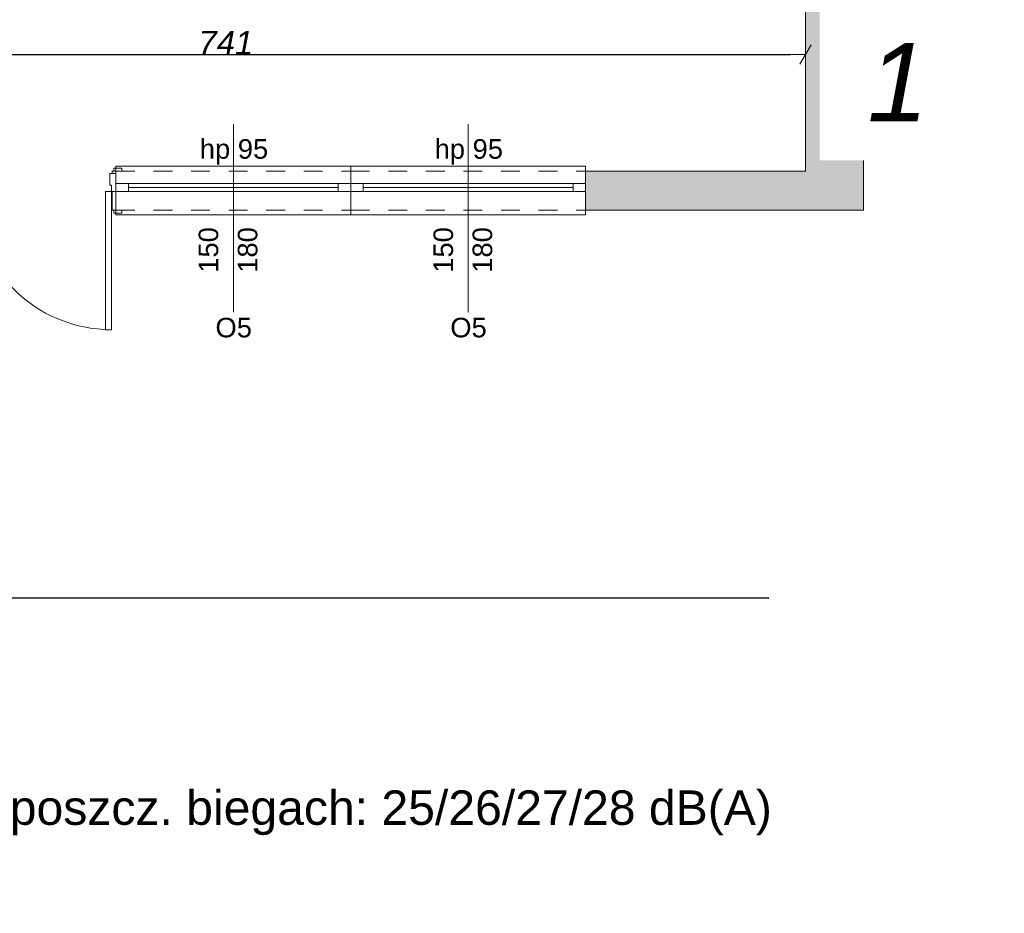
# Model space of a CAD drawing. Header units: millimetres. Extents: x 922208 to 1069538, y -182208 to -99877.
# Tile 44 of 256: x 977896 to 984187, y -182208 to -176498. Entities that reach past the tile are written whole.
import ezdxf
from ezdxf import colors
from ezdxf.entities.mleader import LeaderData, LeaderLine
from ezdxf.math import Vec2, Vec3

# ---------------------------------------------------------------- set-up
doc = ezdxf.new("R2010")
doc.units = ezdxf.units.MM
doc.header["$MEASUREMENT"] = 0
doc.linetypes.add('HIDDEN', pattern=[20, 10, -10])
doc.linetypes.add('Przerywana', pattern=[240, 120, -120])
for name, color, linetype, lineweight in [('IS_KLIM Opis_Średnice', 7, 'Continuous', 9), ('IS_POWRÓT', 5, 'HIDDEN', 30), ('Nowe_220-A Ściany_Nr_pióra__19', 255, 'Continuous', 0), ('Nowe_220-A Ściany_Nr_pióra__23', 7, 'Continuous', 15), ('Nowe_220-A Ściany_Nr_pióra__27', 7, 'Continuous', 25), ('Nowe_220-A Ściany_Nr_pióra__3', 7, 'Continuous', 13), ('Nowe_220-A Ściany_Nr_pióra__7', 7, 'Continuous', 13)]:
    doc.layers.add(name, color=color, linetype=linetype, lineweight=lineweight)
doc.layers.add('IS_KLIM_urządzenia', color=3, linetype='Continuous')
doc.layers.add('Nowe_299-A Wymiary Opisy', color=7, linetype='Continuous')
doc.layers.add('Nowe_220-A Ściany_Nr_pióra__45', color=7, linetype='Continuous', lineweight=15, true_color=0x40a5ff)
doc.layers.add('Nowe_Adnotacja - Teksty_Nr_pióra__86', color=7, linetype='Continuous', lineweight=20, true_color=0x5555ff)
doc.styles.add('STYL_AUTOMATYCZNY_1', font='arial.ttf')
doc.styles.add('STYL_AUTOMATYCZNY_3', font='ariali.ttf')
doc.styles.add('STYL_AUTOMATYCZNY_4', font='times.ttf')
doc.dimstyles.new('STYL_AUTOMATYCZNY__1', dxfattribs={"dimtxt": 150, "dimasz": 95, "dimexe": 0.18, "dimexo": 0.0625, "dimgap": 0, "dimtad": 1, "dimtih": 1, "dimtoh": 1, "dimdec": 0, "dimlfac": 0.1, "dimzin": 0, "dimdsep": 46, "dimtxsty": 'STYL_AUTOMATYCZNY_3', "dimblk": 'ARROWHEAD_2', "dimblk1": 'ARROWHEAD_2', "dimblk2": 'ARROWHEAD_2', "dimcen": 0.09, "dimse1": 1, "dimse2": 1, "dimclrd": 7, "dimclre": 7, "dimclrt": 7, "dimadec": 1, "dimazin": 0, "dimtfac": 1, "dimtdec": 4, "dimtmove": 0, "dimatfit": 3, "dimfxl": 1, "dimtolj": 1, "dimtzin": 0, "dimarcsym": 0})

# ---------------------------------------------------------------- blocks, each defined once
blk = doc.blocks.new('ARROWHEAD_2')
at = {"color": 0, "linetype": 'Continuous', "lineweight": 0}
for p, q in [((0, 0), (-1, 0)), ((-0.378, -0.655), (0.378, 0.655))]:
    blk.add_line(p, q, dxfattribs=at)
blk = doc.blocks.new('*D520')
at = {"layer": 'Defpoints', "color": 0, "linetype": 'Continuous', "lineweight": 30, "transparency": 16777216}
for p in [(982916.6, -117035.3), (975511.6, -117472.2), (982916.6, -117780)]:
    blk.add_point(p, dxfattribs=at)
at = {"layer": 'Nowe_299-A Wymiary Opisy', "color": 7, "linetype": 'Continuous', "lineweight": -2, "transparency": 16777216}
blk.add_line((975606.6, -117035.3), (982821.6, -117035.3), dxfattribs=at)
at = {"layer": 'Nowe_299-A Wymiary Opisy', "color": 7, "linetype": 'Continuous', "lineweight": -2, "transparency": 16777216, "xscale": 95, "yscale": 95, "zscale": 95, "rotation": 180}
blk.add_blockref('ARROWHEAD_2', (975511.6, -117035.3), dxfattribs=at)
at = {"layer": 'Nowe_299-A Wymiary Opisy', "color": 7, "linetype": 'Continuous', "lineweight": -2, "transparency": 16777216, "xscale": 95, "yscale": 95, "zscale": 95}
blk.add_blockref('ARROWHEAD_2', (982916.6, -117035.3), dxfattribs=at)
at = {"layer": 'Nowe_299-A Wymiary Opisy', "color": 7, "linetype": 'Continuous', "lineweight": 5, "transparency": 16777216, "insert": (979213.5, -116959.9), "char_height": 150, "attachment_point": 5, "style": 'STYL_AUTOMATYCZNY_3'}
blk.add_mtext('\\A1;741', dxfattribs=at)
blk = doc.blocks.new('G$CE471A013')
at = {"linetype": 'Continuous'}
blk.add_line((34.96, 24.86), (34.96, 13.78), dxfattribs=at)
blk = doc.blocks.new('parter01')
at = {"layer": 'Nowe_220-A Ściany_Nr_pióra__19', "linetype": 'Continuous', "lineweight": 0}
for points in [[(983286.55073, -117780.02068), (983286.55073, -113250.02068), (982916.55073, -113250.02068), (982916.55073, -117780.02068)], [(982916.55073, -117780.0206), (981511.55073, -117780.02068), (981511.55073, -118030.02068), (982916.55073, -118030.02068)], [(982916.55073, -118030.02068), (983286.55073, -118030.02068), (982916.55073, -117780.02068)], [(982916.55073, -117780.02068), (983286.55073, -118030.02068), (983286.55073, -117780.02068)]]:
    blk.add_hatch(color=255, dxfattribs=at).paths.add_polyline_path(points)
at = {"layer": 'Nowe_220-A Ściany_Nr_pióra__23', "color": 7, "linetype": 'Continuous', "lineweight": 0}
for p, q in [((978471.55073, -117870.02068), (978471.55073, -117795.02068)), ((978471.55073, -117795.02068), (978511.55073, -117795.02068)), ((978511.55073, -117795.02068), (978511.55073, -117910.02068)), ((978483.55073, -117870.02068), (978471.55073, -117870.02068)), ((978483.55073, -117910.02068), (978483.55073, -117870.02068)), ((978511.55073, -117860.02068), (978591.55073, -117860.02068)), ((978591.55073, -117860.02068), (978591.55073, -117910.02068)), ((979931.55073, -117910.02068), (979931.55073, -117860.02068)), ((979931.55073, -117860.02068), (980011.55073, -117860.02068)), ((980011.55073, -117860.02068), (980091.55073, -117860.02068)), ((980091.55073, -117860.02068), (980091.55073, -117910.02068)), ((981431.55073, -117910.02068), (981431.55073, -117860.02068)), ((981431.55073, -117860.02068), (981511.55073, -117860.02068)), ((978511.55073, -117910.02068), (978483.55073, -117910.02068)), ((978591.55073, -117910.02068), (978511.55073, -117910.02068)), ((980011.55073, -117910.02068), (979931.55073, -117910.02068)), ((980091.55073, -117910.02068), (980011.55073, -117910.02068)), ((981511.55073, -117910.02068), (981431.55073, -117910.02068))]:
    blk.add_line(p, q, dxfattribs=at)
at = {"layer": 'Nowe_220-A Ściany_Nr_pióra__27', "color": 7, "linetype": 'Continuous', "lineweight": 0}
for p, q in [((978511.55073, -117860.02068), (978511.55073, -117780.02068)), ((978511.55073, -117795.02068), (978511.55073, -117780.02068)), ((978511.55073, -117795.02068), (978511.55073, -117780.02068)), ((978511.55073, -117780.02068), (978548.55073, -117780.02068)), ((978511.55073, -117780.02068), (978548.55073, -117780.02068)), ((978511.55073, -117910.02068), (978511.55073, -117795.02068)), ((978511.55073, -117910.02068), (978511.55073, -117795.02068)), ((980011.55073, -117860.02068), (980011.55073, -117780.02068)), ((980011.55073, -117860.02068), (980011.55073, -117780.02068)), ((981511.55073, -117860.02068), (981511.55073, -117780.02068)), ((981511.55073, -117860.02068), (981511.55073, -117780.02068)), ((978511.55073, -117910.02068), (978511.55073, -117860.02068)), ((978511.55073, -117910.02068), (978511.55073, -117860.02068)), ((980011.55073, -117910.02068), (980011.55073, -117860.02068)), ((980011.55073, -117910.02068), (980011.55073, -117860.02068)), ((980011.55073, -117910.02068), (980011.55073, -117860.02068)), ((980011.55073, -117910.02068), (980011.55073, -117860.02068)), ((981511.55073, -117910.02068), (981511.55073, -117860.02068)), ((981511.55073, -117910.02068), (981511.55073, -117860.02068)), ((981511.55073, -117910.02068), (981511.55073, -117860.02068)), ((978511.55073, -118030.02068), (978511.55073, -117910.02068)), ((978511.55073, -118030.02068), (978511.55073, -117910.02068)), ((978511.55073, -118030.02068), (978511.55073, -117910.02068)), ((978511.55073, -118030.02068), (978511.55073, -117910.02068)), ((980011.55073, -118030.02068), (980011.55073, -117910.02068)), ((980011.55073, -118030.02068), (980011.55073, -117910.02068)), ((981511.55073, -118030.02068), (981511.55073, -117910.02068)), ((981511.55073, -118030.02068), (981511.55073, -117910.02068)), ((978511.55073, -118030.02068), (978548.55073, -118030.02068)), ((978511.55073, -118030.02068), (978548.55073, -118030.02068))]:
    blk.add_line(p, q, dxfattribs=at)
for points in [[(983286.55073, -118030.02068), (983286.55073, -113250.02068)], [(982916.55073, -115500.02068), (982916.55073, -117780.02068)], [(982916.55073, -117780.02068), (981511.55074, -117780.02068)], [(981511.55067, -118030.02068), (982916.55073, -118030.02068)], [(983286.55073, -118030.02068), (982916.55073, -118030.02068)]]:
    blk.add_lwpolyline(points, dxfattribs=at)
at = {"layer": 'Nowe_220-A Ściany_Nr_pióra__3', "color": 7, "linetype": 'Continuous', "lineweight": 0}
for p, q in [((978511.55073, -117780.02068), (978511.55073, -117750.02068)), ((978511.55073, -117750.02068), (980011.55073, -117750.02068)), ((980011.55073, -117750.02068), (980011.55073, -117780.02068)), ((980011.55073, -117780.02068), (980011.55073, -117750.02068)), ((980011.55073, -117750.02068), (981511.55073, -117750.02068)), ((981511.55073, -117750.02068), (981511.55073, -117780.02068)), ((978511.55073, -117780.02068), (978486.55073, -117780.02068)), ((978486.55073, -117780.02068), (978486.55073, -117795.02068)), ((978486.55073, -117795.02068), (978511.55073, -117795.02068)), ((978548.55073, -117761.02068), (978498.55073, -117761.02068)), ((978498.55073, -117761.02068), (978498.55073, -117780.02068)), ((978498.55073, -117780.02068), (978548.55073, -117780.02068)), ((978511.55073, -117795.02068), (978511.55073, -117780.02068)), ((978548.55073, -117780.02068), (978548.55073, -117761.02068)), ((978591.55073, -117860.02068), (979931.55073, -117860.02068)), ((980091.55073, -117860.02068), (981431.55073, -117860.02068)), ((978483.55073, -117910.02068), (978443.55073, -117910.02068)), ((978443.55073, -117910.02068), (978443.55073, -118794.02068)), ((978483.55073, -118794.02068), (978483.55073, -117910.02068)), ((978511.55073, -117910.02068), (978486.55073, -117910.02068)), ((978486.55073, -117910.02068), (978486.55073, -118030.02068)), ((978511.55073, -118030.02068), (978511.55073, -117910.02068)), ((978591.55073, -117885.02068), (979931.55073, -117885.02068)), ((979931.55073, -117910.02068), (978591.55073, -117910.02068)), ((980091.55073, -117885.02068), (981431.55073, -117885.02068)), ((981431.55073, -117910.02068), (980091.55073, -117910.02068)), ((978486.55073, -118030.02068), (978511.55073, -118030.02068)), ((978548.55073, -118030.02068), (978498.55073, -118030.02068)), ((978498.55073, -118030.02068), (978498.55073, -118049.02068)), ((978498.55073, -118049.02068), (978548.55073, -118049.02068)), ((978511.55073, -118030.02068), (978511.55073, -118060.02068)), ((978511.55073, -118060.02068), (980011.55073, -118060.02068)), ((978548.55073, -118049.02068), (978548.55073, -118030.02068)), ((980011.55073, -118060.02068), (980011.55073, -118030.02068)), ((980011.55073, -118030.02068), (980011.55073, -118060.02068)), ((980011.55073, -118060.02068), (981511.55073, -118060.02068)), ((981511.55073, -118060.02068), (981511.55073, -118030.02068)), ((978443.55073, -118794.02068), (978483.55073, -118794.02068))]:
    blk.add_line(p, q, dxfattribs=at)
at = {"layer": 'Nowe_220-A Ściany_Nr_pióra__3', "color": 7, "linetype": 'Przerywana', "lineweight": 0}
for p, q in [((978511.55073, -117780.02068), (980011.55073, -117780.02068)), ((980011.55073, -117780.02068), (981511.55073, -117780.02068)), ((978511.55073, -118030.02068), (980011.55073, -118030.02068)), ((980011.55073, -118030.02068), (981511.55073, -118030.02068))]:
    blk.add_line(p, q, dxfattribs=at)
at = {"layer": 'Nowe_220-A Ściany_Nr_pióra__3', "color": 7, "linetype": 'Continuous', "lineweight": 0}
blk.add_arc((978483.55073, -117910.02068), 884, 180, 270, dxfattribs=at)
at = {"layer": 'Nowe_220-A Ściany_Nr_pióra__45', "color": 161, "linetype": 'Continuous', "lineweight": 0, "true_color": 0x40a5ff}
for p, q in [((979261.55073, -118681.8064), (979261.55073, -117480.02068)), ((980761.55073, -118681.8064), (980761.55073, -117480.02068))]:
    blk.add_line(p, q, dxfattribs=at)
at = {"layer": 'Nowe_220-A Ściany_Nr_pióra__7', "color": 7, "linetype": 'Continuous', "lineweight": 0, "char_height": 125, "attachment_point": 7, "style": 'STYL_AUTOMATYCZNY_1'}
for s, insert in [('\\A1;{\\pql;\\pt0;\\fArial|b0|i0|c238|p0;\\W1.000000;hp 95\\fArial|b0|i0|c238|p0;\\W1.000000;\\A1{\\H.66x;\\S^  ;}\\fArial|b0|i0|c238|p0;\\W1.000000;\\fArial|b0|i0|c238|p0;\\W1.000000;}', (979047.05573, -117739.08834)), ('\\A1;{\\pql;\\pt0;\\fArial|b0|i0|c238|p0;\\W1.000000;hp 95\\fArial|b0|i0|c238|p0;\\W1.000000;\\A1{\\H.66x;\\S^  ;}\\fArial|b0|i0|c238|p0;\\W1.000000;\\fArial|b0|i0|c238|p0;\\W1.000000;}', (980547.05573, -117739.08834)), ('\\A1;{\\pql;\\pt0;\\fArial|b0|i0|c238|p0;\\W1.000000;O5\\fArial|b0|i0|c238|p0;\\W1.000000;\\fArial|b0|i0|c238|p0;\\W1.000000;\\fArial|b0|i0|c238|p0;\\W1.000000;}', (979147.20898, -118844.61289)), ('\\A1;{\\pql;\\pt0;\\fArial|b0|i0|c238|p0;\\W1.000000;O5\\fArial|b0|i0|c238|p0;\\W1.000000;\\fArial|b0|i0|c238|p0;\\W1.000000;\\fArial|b0|i0|c238|p0;\\W1.000000;}', (980647.20898, -118844.61289))]:
    blk.add_mtext(s, dxfattribs=dict(at, insert=insert))
at = {"layer": 'Nowe_220-A Ściany_Nr_pióra__7', "color": 7, "linetype": 'Continuous', "lineweight": 0, "char_height": 125, "attachment_point": 7, "rotation": 90, "style": 'STYL_AUTOMATYCZNY_1'}
for s, insert in [('\\A1;{\\pql;\\pt0;\\fArial|b0|i0|c238|p0;\\W1.000000;150\\fArial|b0|i0|c238|p0;\\W1.000000;\\A1{\\H.66x;\\S^  ;}\\fArial|b0|i0|c238|p0;\\W1.000000;\\fArial|b0|i0|c238|p0;\\W1.000000;}', (979201.14293, -118430.02068)), ('\\A1;{\\pql;\\pt0;\\fArial|b0|i0|c238|p0;\\W1.000000;180\\fArial|b0|i0|c238|p0;\\W1.000000;\\A1{\\H.66x;\\S^  ;}\\fArial|b0|i0|c238|p0;\\W1.000000;\\fArial|b0|i0|c238|p0;\\W1.000000;}', (979451.14293, -118430.02068)), ('\\A1;{\\pql;\\pt0;\\fArial|b0|i0|c238|p0;\\W1.000000;150\\fArial|b0|i0|c238|p0;\\W1.000000;\\A1{\\H.66x;\\S^  ;}\\fArial|b0|i0|c238|p0;\\W1.000000;\\fArial|b0|i0|c238|p0;\\W1.000000;}', (980701.14293, -118430.02068)), ('\\A1;{\\pql;\\pt0;\\fArial|b0|i0|c238|p0;\\W1.000000;180\\fArial|b0|i0|c238|p0;\\W1.000000;\\A1{\\H.66x;\\S^  ;}\\fArial|b0|i0|c238|p0;\\W1.000000;\\fArial|b0|i0|c238|p0;\\W1.000000;}', (980951.14293, -118430.02068))]:
    blk.add_mtext(s, dxfattribs=dict(at, insert=insert))
at = {"layer": 'Nowe_299-A Wymiary Opisy', "color": 7, "linetype": 'Continuous', "lineweight": 0}
dim = blk.add_linear_dim(base=(982916.5507307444, -117035.2518376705), p1=(975511.5507307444, -117472.1971089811), p2=(982916.5507307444, -117780.0206845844), dimstyle='STYL_AUTOMATYCZNY__1', dxfattribs=at)
dim.commit()
dim.dimension.update_dxf_attribs({"geometry": '*D520', "text_midpoint": (979213.5427148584, -117035.2518376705), "dimtype": 128})

msp = doc.modelspace()

# ---------------------------------------------------------------- block references
at = {"layer": 'IS_POWRÓT', "color": 27, "linetype": 'ByBlock', "lineweight": 30}
msp.add_blockref('parter01', (0, -59685.2), dxfattribs=at)

# ---------------------------------------------------------------- leaders
at = {"layer": 'IS_KLIM Opis_Średnice', "ltscale": 30}
ml = msp.add_multileader_mtext('Standard', dxfattribs=at)
ml.set_content('{\\fArial|b0|i0|c238|p0;\\C7;Typ: Jednostka wewnętrzna \\P\\P\\pi0,l2.25,a0.5,sm1,q*;\\H0.916667x;\\C256;- moc chłodnicza z tabelą poniżej (płynna regulacja),\\P- spręż 0-90Pa, fabryczna nastawa 25Pa,\\P- min. cztery biegi, maksymalne ciśnienie akustyczne na \\A1;poszcz. biegach: 25/26/27/28 dB(A)\\P\\pi2.25,l0;- zasilanie z agregatu, sterownik przewodowy.', color=256)
ml.set_leader_properties()
ml.build(insert=Vec2(0, 0))
ml.multileader.update_dxf_attribs({"text_left_attachment_type": 6, "text_right_attachment_type": 6, "dogleg_length": 0.36, "arrow_head_size": 4.8})
ctx = ml.context
ctx.base_point, ctx.char_height, ctx.arrow_head_size, ctx.landing_gap_size, ctx.plane_origin = Vec3(970108.6, -180194.1), 240, 4.8, 2.4, Vec3(974850.1, -181599)
ctx.left_attachment, ctx.right_attachment = 6, 6
notes = []
notes.append((ctx, [(0, (1, 1, 0), (982683, -180194.1), (-1, 0), 0.432, [(0, [(982685, -180194.1)], 256, [])])]))
ctx.mtext.insert, ctx.mtext.width, ctx.mtext.defined_height, ctx.mtext.flow_direction = Vec3(970111, -179889.4), 14197.449, 2320, 5
ctx.mtext.has_bg_fill, ctx.mtext.bg_color, ctx.mtext.bg_scale_factor, ctx.mtext.bg_transparency, ctx.mtext.use_window_bg_color = 1, -939524096, 1.5, 0, 1
for ctx, leaders in notes:
    for number, flags, end, landing, length, lines in leaders:
        leader = LeaderData()
        leader.index, (leader.has_last_leader_line, leader.has_dogleg_vector, leader.attachment_direction) = number, flags
        leader.last_leader_point, leader.dogleg_vector, leader.dogleg_length = Vec3(end), Vec3(landing), length
        for number, points, colour, breaks in lines:
            line = LeaderLine()
            line.index, line.vertices, line.color, line.breaks = number, Vec3.list(points), colors.encode_raw_color(colour), breaks
            leader.lines.append(line)
        ctx.leaders.append(leader)

# ---------------------------------------------------------------- next in the draw order: block references
at = {"layer": 'IS_KLIM_urządzenia', "xscale": -10, "yscale": 10, "zscale": 10, "rotation": 89.99999999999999}
msp.add_blockref('G$CE471A013', (983698.7, -176148.6), dxfattribs=at)

# ---------------------------------------------------------------- next in the draw order: texts
at = {"layer": 'Nowe_Adnotacja - Teksty_Nr_pióra__86', "color": 173, "linetype": 'Continuous', "lineweight": 20, "true_color": 0x5555ff, "insert": (983506.3, -176647.7), "char_height": 500, "attachment_point": 2, "style": 'STYL_AUTOMATYCZNY_4', "bg_fill": 2}
msp.add_mtext('\\pxqc;\\A1;\\fArial|b0|i1|c238|p0;1', dxfattribs=at)

doc.saveas('drawing.dxf')
